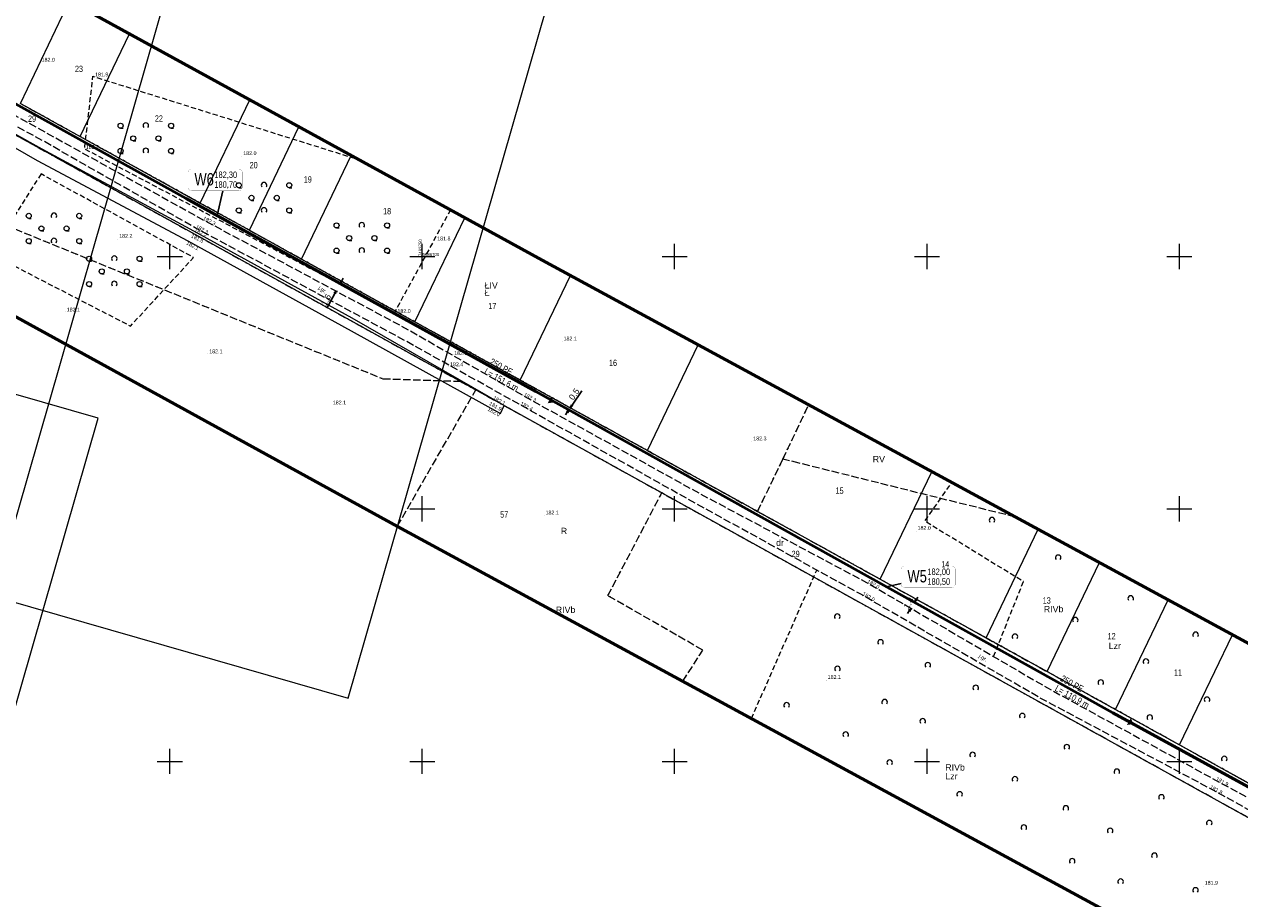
# Model space of a CAD drawing. Header units: metres. Extents: x 7482748 to 7484637, y 5684406 to 5687014.
# Tile 165 of 180: x 7483671 to 7483912, y 5686573 to 5686746. Entities that reach past the tile are written whole.
import ezdxf
from ezdxf.enums import TextEntityAlignment as Align
from ezdxf.lldxf.tags import DXFTag

# ---------------------------------------------------------------- set-up
doc = ezdxf.new("R2010")
doc.units = ezdxf.units.M
doc.header["$MEASUREMENT"] = 0
for name, pattern in [('1', [1.5, 1, -0.5]), ('KTJZ01_500', [2, 1.5, -0.5]), ('l217_500', [2, 1.5, -0.5]), ('l218_500', [1, 0.5, -0.5]), ('PTTL_500', [1.5, 1, -0.5])]:
    doc.linetypes.add(name, pattern=pattern)
for name, color, linetype, lineweight in [('.domiar', 250, 'Continuous', 9), ('.ks tłoczny', 104, 'Continuous', 50), ('_Dzialki', 7, 'Continuous', 0), ('_Dzialki_opis', 7, 'Continuous', 0), ('_Kontury', 7, 'Continuous', 0), ('_Kontury_opis', 7, 'Continuous', 0), ('_Podzial_sekcyjny_krzyze', 7, '1', 13), ('_Uzytki', 7, 'Continuous', 0), ('_Uzytki_opis', 7, 'Continuous', 0), ('_Zakres2', 7, 'Continuous', 0), ('PTTL02_P', 7, 'Continuous', 13), ('PTTL04_P', 7, 'Continuous', 13), ('RTPW01_P', 7, 'Continuous', 0)]:
    doc.layers.add(name, color=color, linetype=linetype, lineweight=lineweight)
doc.layers.add('_ramki_nieplotowane', color=7, linetype='Continuous', lineweight=0, plot=False)
doc.layers.add('IS_kanalizacja_sanitarna', color=7, linetype='SOLID', true_color=0x000000)
doc.layers.add('IS_Opisy_działek_Net', color=7, linetype='SOLID', true_color=0x000000)
doc.layers.add('IS_Węzeł_sieci_kanalizacyjnej_-_opisy', color=7, linetype='Continuous')
for name, color, linetype, lineweight, transparency in [('KTJZ01_O', 7, 'KTJZ01_500', 13, 0.5), ('KTJZ01_T', 7, 'Continuous', 13, 0.25), ('PTRW02_O', 7, 'Continuous', 13, 0.5), ('PTTL02_O', 7, 'PTTL_500', 13, 0.5), ('PTTL04_O', 7, 'PTTL_500', 13, 0.5), ('RTPW01_G', 7, 'Continuous', 13, 0.25)]:
    doc.layers.add(name, color=color, linetype=linetype, lineweight=lineweight, transparency=transparency)
doc.styles.get("Standard").update_dxf_attribs({"font": 'simplex.shx', "width": 0.75})
doc.styles.add('STYL_ARIAL', font='simplex.shx', dxfattribs={"width": 0.75, "oblique": 0.1})
doc.styles.add('Style-Arial', font='arial.ttf')
tags = doc.linetypes.add('SOLID', pattern=[10, 10, 0]).pattern_tags.tags
tags[6:7] = [DXFTag(74, 4), DXFTag(75, 0), DXFTag(340, '0'), DXFTag(46, 0.0), DXFTag(50, 0.0), DXFTag(44, 0.0), DXFTag(45, 0.0)]
tags[4:5] = [DXFTag(74, 4), DXFTag(75, 0), DXFTag(340, '0'), DXFTag(46, 0.0), DXFTag(50, 0.0), DXFTag(44, 0.0), DXFTag(45, 0.0)]
doc.dimstyles.get("Standard").update_dxf_attribs({"dimtxt": 0.18, "dimasz": 0.18, "dimexe": 0.18, "dimexo": 0.0625, "dimgap": 0.09, "dimtad": 0, "dimtih": 1, "dimtoh": 1, "dimdec": 4, "dimzin": 0, "dimdsep": 46, "dimtxsty": 'Standard', "dimcen": 0.09, "dimadec": 0, "dimazin": 0, "dimtfac": 1, "dimtdec": 4, "dimtofl": 0, "dimtmove": 0, "dimatfit": 3, "dimfxl": 0, "dimtolj": 1, "dimtzin": 0, "dimarcsym": 0})

# ---------------------------------------------------------------- blocks, each defined once
blk = doc.blocks.new('RTPW01')
at = {"layer": 'RTPW01_P', "linetype": 'Continuous', "lineweight": 0}
h = blk.add_hatch(color=256, dxfattribs=at)
edge = h.paths.add_edge_path()
edge.add_arc((0, 0), 0.045, 0, 360)
blk = doc.blocks.new('RTPW01_2')
at = {"layer": 'RTPW01_P', "linetype": 'Continuous', "lineweight": 0}
h = blk.add_hatch(color=256, dxfattribs=at)
edge = h.paths.add_edge_path()
edge.add_arc((0, 0), 0.045, 0, 360)
blk = doc.blocks.new('PTTL04_1')
at = {"layer": 'PTTL04_P', "linetype": 'Continuous', "lineweight": 13}
for p, q in [((-5, 2), (-4.5, 2)), ((5, 2), (5.5, 2)), ((-2.5, -0.5), (-2, -0.5)), ((2.5, -0.5), (3, -0.5)), ((-5, -3), (-4.5, -3)), ((5, -3), (5.5, -3))]:
    blk.add_line(p, q, dxfattribs=at)
for centre in [(-5, 2.5), (5, 2.5), (-2.5, 0), (2.5, 0), (-5, -2.5), (5, -2.5)]:
    blk.add_circle(centre, 0.5, dxfattribs=at)
for centre in [(0, 2.5), (0, -2.5)]:
    blk.add_arc(centre, 0.55, 320.48, 219.52, dxfattribs=at)
blk = doc.blocks.new('PTTL02')
at = {"layer": 'PTTL02_P', "linetype": 'Continuous', "lineweight": 13}
blk.add_arc((0, 0), 0.55, 320.48, 219.52, dxfattribs=at)
blk = doc.blocks.new('TerminatorOpen_0.5')
at = {"color": 0, "linetype": 'ByBlock', "lineweight": -2}
for q in [(-1, 0.25), (-1, 0), (-1, -0.25)]:
    blk.add_line((0, 0), q, dxfattribs=at)
blk = doc.blocks.new('*D824')
at = {"layer": '.domiar', "color": 0, "linetype": 'Continuous', "lineweight": -2, "transparency": 16777216}
for p, q in [((7483733.94, 5686694.52), (7483734.02, 5686694.47)), ((7483734.05, 5686695.15), (7483734.34, 5686695.69)), ((7483732.66, 5686692.64), (7483731.07, 5686689.77)), ((7483733.14, 5686693.08), (7483733.22, 5686693.03))]:
    blk.add_line(p, q, dxfattribs=at)
at = {"layer": 'Defpoints', "color": 0, "linetype": 'Continuous', "transparency": 16777216}
for p in [(7483733.67, 5686694.66), (7483732.87, 5686693.22), (7483732.95, 5686693.18)]:
    blk.add_point(p, dxfattribs=at)
at = {"layer": '.domiar', "color": 0, "linetype": 'Continuous', "lineweight": -2, "transparency": 16777216, "xscale": 0.61, "yscale": 0.61, "zscale": 0.61}
for p, rotation in [((7483733.75, 5686694.62), 241.0329576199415), ((7483732.95, 5686693.18), 61.03295761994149)]:
    blk.add_blockref('TerminatorOpen_0.5', p, dxfattribs=dict(at, rotation=rotation))
at = {"layer": '.domiar', "color": 0, "linetype": 'Continuous', "transparency": 16777216, "insert": (7483730.92, 5686691.38), "char_height": 1.2, "attachment_point": 5, "rotation": 61.033, "style": 'Style-Arial'}
blk.add_mtext('\\A1;1.6', dxfattribs=at)
blk = doc.blocks.new('*D825')
at = {"layer": '.domiar', "color": 0, "linetype": 'Continuous', "lineweight": -2, "transparency": 16777216}
for p, q in [((7483779.7, 5686670.55), (7483781.63, 5686673.35)), ((7483779.17, 5686670.17), (7483779.11, 5686670.21)), ((7483778.73, 5686669.12), (7483778.38, 5686668.62)), ((7483778.88, 5686669.76), (7483778.83, 5686669.8))]:
    blk.add_line(p, q, dxfattribs=at)
at = {"layer": 'Defpoints', "color": 0, "linetype": 'Continuous', "transparency": 16777216}
for p in [(7483779.36, 5686670.04), (7483779.13, 5686669.59), (7483779.42, 5686670.01)]:
    blk.add_point(p, dxfattribs=at)
at = {"layer": '.domiar', "color": 0, "linetype": 'Continuous', "lineweight": -2, "transparency": 16777216, "xscale": 0.61, "yscale": 0.61, "zscale": 0.61}
for p, rotation in [((7483779.36, 5686670.04), 235.5195227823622), ((7483779.07, 5686669.63), 55.5195227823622)]:
    blk.add_blockref('TerminatorOpen_0.5', p, dxfattribs=dict(at, rotation=rotation))
at = {"layer": '.domiar', "color": 0, "linetype": 'Continuous', "transparency": 16777216, "insert": (7483780.09, 5686672.72), "char_height": 1.2, "attachment_point": 5, "rotation": 55.5195, "style": 'Style-Arial'}
blk.add_mtext('\\A1;0.5', dxfattribs=at)
blk = doc.blocks.new('*D827')
at = {"layer": '.domiar', "color": 0, "linetype": 'Continuous', "lineweight": -2, "transparency": 16777216}
for p, q in [((7483847.86, 5686632.01), (7483848.19, 5686632.52)), ((7483846.45, 5686629.79), (7483846.12, 5686629.27)), ((7483846.89, 5686630.23), (7483847.03, 5686630.14)), ((7483847.64, 5686631.42), (7483847.79, 5686631.33))]:
    blk.add_line(p, q, dxfattribs=at)
at = {"layer": 'Defpoints', "color": 0, "linetype": 'Continuous', "transparency": 16777216}
for p in [(7483847.39, 5686631.58), (7483846.63, 5686630.39), (7483846.78, 5686630.3)]:
    blk.add_point(p, dxfattribs=at)
at = {"layer": '.domiar', "color": 0, "linetype": 'Continuous', "lineweight": -2, "transparency": 16777216, "xscale": 0.61, "yscale": 0.61, "zscale": 0.61}
for p, rotation in [((7483847.53, 5686631.49), 237.5240870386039), ((7483846.78, 5686630.3), 57.52408703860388)]:
    blk.add_blockref('TerminatorOpen_0.5', p, dxfattribs=dict(at, rotation=rotation))
at = {"layer": '.domiar', "color": 0, "linetype": 'Continuous', "transparency": 16777216, "insert": (7483846.39, 5686631.38), "char_height": 1.2, "attachment_point": 5, "rotation": 57.5241, "style": 'Style-Arial'}
blk.add_mtext('\\A1;1.4', dxfattribs=at)

msp = doc.modelspace()

# ---------------------------------------------------------------- hatches: boundary and pattern name
at = {"layer": 'IS_kanalizacja_sanitarna', "linetype": 'Continuous', "ltscale": 0.01}
for points in [[(7483776.09099, 5686671.10019), (7483775.58006, 5686672.241), (7483774.85275, 5686670.92913)], [(7483890.88445, 5686607.38978), (7483890.37474, 5686608.53114), (7483889.64602, 5686607.22004)]]:
    msp.add_hatch(color=256, dxfattribs=at).paths.add_polyline_path(points)

# ---------------------------------------------------------------- linework, layer by layer
at = {"layer": '.ks tłoczny', "linetype": 'Continuous'}
msp.add_lwpolyline([(7484177.61736, 5686412.87505), (7484177.61736, 5686412.87505), (7484149.6997, 5686431.50529), (7484089.48226, 5686472.6878), (7484016.53759, 5686522.56878), (7484005.44861, 5686535.54326), (7483945.92474, 5686576.35802), (7483932.70708, 5686584.53845), (7483886.83163, 5686609.61378), (7483772.50389, 5686673.23231), (7483703.22194, 5686711.48614), (7483625.18211, 5686754.78633), (7483625.18211, 5686754.78633), (7483625.18211, 5686754.78633)], dxfattribs=at)
at = {"layer": '_Dzialki', "color": 96, "linetype": 'Continuous', "true_color": 0x008000, "flags": 128}
for points in [[(7483932.06, 5686578.65), (7483622.8, 5686749.81)], [(7483670.37, 5686730.27), (7483680.13, 5686750.6)], [(7483682.23, 5686723.72), (7483692, 5686744.09)], [(7483670.37, 5686730.27), (7483682.23, 5686723.72)], [(7483706.02, 5686710.56), (7483715.84, 5686731.02)], [(7483715.73, 5686705.19), (7483725.56, 5686725.68)], [(7483682.23, 5686723.72), (7483706.02, 5686710.56)], [(7483726.05, 5686699.48), (7483735.91, 5686720.01)], [(7483706.02, 5686710.56), (7483715.73, 5686705.19)], [(7483748.53, 5686687.04), (7483758.43, 5686707.65)], [(7483715.73, 5686705.19), (7483726.05, 5686699.48)], [(7483726.05, 5686699.48), (7483748.53, 5686687.04)], [(7483769.4, 5686675.51), (7483779.34, 5686696.22)], [(7483748.53, 5686687.04), (7483769.4, 5686675.51)], [(7483794.59, 5686661.57), (7483804.64, 5686682.49)], [(7483769.4, 5686675.51), (7483794.59, 5686661.57)], [(7483794.59, 5686661.57), (7483840.74, 5686636.05)], [(7483840.74, 5686636.05), (7483850.97, 5686657.36)], [(7483861.69, 5686624.47), (7483872.01, 5686645.95)], [(7483873.8, 5686617.77), (7483884.17, 5686639.35)], [(7483840.74, 5686636.05), (7483861.69, 5686624.47)], [(7483887.36, 5686610.27), (7483897.78, 5686631.96)], [(7483861.69, 5686624.47), (7483873.8, 5686617.77)], [(7483900.05, 5686603.25), (7483910.52, 5686625.05)], [(7483873.8, 5686617.77), (7483887.36, 5686610.27)], [(7483887.36, 5686610.27), (7483900.05, 5686603.25)], [(7483900.05, 5686603.25), (7483918.46, 5686593.07)]]:
    msp.add_lwpolyline(points, dxfattribs=at)
at = {"layer": '_Kontury', "color": 96, "linetype": 'l217_500', "true_color": 0x008000, "flags": 128}
for points in [[(7483670.37, 5686730.27), (7483682.23, 5686723.72)], [(7483757.48, 5686675.27), (7483664.8, 5686726.56)], [(7483682.23, 5686723.72), (7483706.02, 5686710.56)], [(7483656.29, 5686710.71), (7483742.18, 5686675.77)], [(7483706.02, 5686710.56), (7483715.73, 5686705.19)], [(7483715.73, 5686705.19), (7483726.05, 5686699.48)], [(7483726.05, 5686699.48), (7483748.53, 5686687.04)], [(7483748.53, 5686687.04), (7483769.4, 5686675.51)], [(7483742.18, 5686675.77), (7483757.48, 5686675.27)], [(7483760.59, 5686673.55), (7483757.48, 5686675.27)], [(7483769.4, 5686675.51), (7483794.59, 5686661.57)], [(7483745.05, 5686646.55), (7483760.59, 5686673.55)], [(7483797.44, 5686653.15), (7483760.59, 5686673.55)], [(7483821.45, 5686659.86), (7483826.56, 5686670.6)], [(7483794.59, 5686661.57), (7483816.43, 5686649.49)], [(7483816.43, 5686649.49), (7483821.45, 5686659.86)], [(7483824.68, 5686659.06), (7483821.45, 5686659.86)], [(7483867.54, 5686648.37), (7483824.68, 5686659.06)], [(7483786.78, 5686632.82), (7483797.44, 5686653.15)], [(7483922.21, 5686584.1), (7483797.44, 5686653.15)], [(7483816.43, 5686649.49), (7483840.74, 5686636.05)], [(7483840.74, 5686636.05), (7483861.69, 5686624.47)], [(7483805.55, 5686622.03), (7483786.78, 5686632.82)], [(7483861.69, 5686624.47), (7483873.8, 5686617.77)], [(7483801.64, 5686615.85), (7483805.55, 5686622.03)], [(7483873.8, 5686617.77), (7483887.36, 5686610.27)], [(7483887.36, 5686610.27), (7483900.05, 5686603.25)], [(7483900.05, 5686603.25), (7483918.46, 5686593.07)]]:
    msp.add_lwpolyline(points, dxfattribs=at)
at = {"layer": '_Podzial_sekcyjny_krzyze', "linetype": 'Continuous'}
for p, q in [((7483700, 5686697.5), (7483700, 5686702.5)), ((7483750, 5686697.5), (7483750, 5686702.5)), ((7483800, 5686697.5), (7483800, 5686702.5)), ((7483850, 5686697.5), (7483850, 5686702.5)), ((7483900, 5686697.5), (7483900, 5686702.5)), ((7483697.5, 5686700), (7483702.5, 5686700)), ((7483747.5, 5686700), (7483752.5, 5686700)), ((7483797.5, 5686700), (7483802.5, 5686700)), ((7483847.5, 5686700), (7483852.5, 5686700)), ((7483897.5, 5686700), (7483902.5, 5686700)), ((7483750, 5686647.5), (7483750, 5686652.5)), ((7483800, 5686647.5), (7483800, 5686652.5)), ((7483850, 5686647.5), (7483850, 5686652.5)), ((7483900, 5686647.5), (7483900, 5686652.5)), ((7483747.5, 5686650), (7483752.5, 5686650)), ((7483797.5, 5686650), (7483802.5, 5686650)), ((7483847.5, 5686650), (7483852.5, 5686650)), ((7483897.5, 5686650), (7483902.5, 5686650)), ((7483700, 5686597.5), (7483700, 5686602.5)), ((7483750, 5686597.5), (7483750, 5686602.5)), ((7483800, 5686597.5), (7483800, 5686602.5)), ((7483850, 5686597.5), (7483850, 5686602.5)), ((7483900, 5686597.5), (7483900, 5686602.5)), ((7483697.5, 5686600), (7483702.5, 5686600)), ((7483747.5, 5686600), (7483752.5, 5686600)), ((7483797.5, 5686600), (7483802.5, 5686600)), ((7483847.5, 5686600), (7483852.5, 5686600)), ((7483897.5, 5686600), (7483902.5, 5686600))]:
    msp.add_line(p, q, dxfattribs=at)
at = {"layer": '_ramki_nieplotowane', "color": 3, "linetype": 'Continuous', "lineweight": 0, "flags": 128}
for points in [[(7483413.23, 5687014.08), (7483331.2, 5686728.62), (7483735.34, 5686612.49), (7483817.37, 5686897.94), (7483413.23, 5687014.08)], [(7483724.51, 5686839.85), (7483642.48, 5686554.39), (7484046.62, 5686438.25), (7484128.65, 5686723.71), (7483724.51, 5686839.85)], [(7483284.2, 5686345.82), (7483569.66, 5686263.79), (7483685.79, 5686667.94), (7483400.34, 5686749.97), (7483284.2, 5686345.82)]]:
    msp.add_lwpolyline(points, close=True, dxfattribs=at)
at = {"layer": '_Uzytki', "color": 96, "linetype": 'l218_500', "true_color": 0x008000, "flags": 128}
for points in [[(7483682.23, 5686723.72), (7483670.37, 5686730.27)], [(7483757.48, 5686675.27), (7483664.8, 5686726.56)], [(7483706.02, 5686710.56), (7483682.23, 5686723.72)], [(7483656.29, 5686710.71), (7483742.18, 5686675.77)], [(7483715.73, 5686705.19), (7483706.02, 5686710.56)], [(7483726.05, 5686699.48), (7483715.73, 5686705.19)], [(7483748.53, 5686687.04), (7483726.05, 5686699.48)], [(7483769.4, 5686675.51), (7483748.53, 5686687.04)], [(7483742.18, 5686675.77), (7483757.48, 5686675.27)], [(7483757.48, 5686675.27), (7483760.59, 5686673.55)], [(7483794.59, 5686661.57), (7483769.4, 5686675.51)], [(7483797.44, 5686653.15), (7483760.59, 5686673.55)], [(7483821.45, 5686659.86), (7483826.56, 5686670.6)], [(7483816.43, 5686649.49), (7483794.59, 5686661.57)], [(7483816.43, 5686649.49), (7483821.45, 5686659.86)], [(7483786.78, 5686632.82), (7483797.44, 5686653.15)], [(7483922.21, 5686584.1), (7483797.44, 5686653.15)], [(7483840.74, 5686636.05), (7483816.43, 5686649.49)], [(7483861.69, 5686624.47), (7483840.74, 5686636.05)], [(7483805.55, 5686622.03), (7483786.78, 5686632.82)], [(7483873.8, 5686617.77), (7483861.69, 5686624.47)], [(7483801.64, 5686615.85), (7483805.55, 5686622.03)], [(7483887.36, 5686610.27), (7483873.8, 5686617.77)], [(7483900.05, 5686603.25), (7483887.36, 5686610.27)], [(7483918.46, 5686593.07), (7483900.05, 5686603.25)]]:
    msp.add_lwpolyline(points, dxfattribs=at)
at = {"layer": '_Zakres2', "color": 250, "linetype": 'Continuous', "lineweight": 53, "flags": 128}
for points in [[(7483636.39, 5686774.59), (7483773.73, 5686699.26), (7483945.73, 5686605.95)], [(7483915.91, 5686553.86), (7483745.11, 5686646.52), (7483637.42, 5686705.59), (7483616.75, 5686659.2), (7483605.81, 5686633.42), (7483585.13, 5686572.13)]]:
    msp.add_lwpolyline(points, dxfattribs=at)
at = {"layer": 'IS_kanalizacja_sanitarna', "linetype": 'Continuous', "ltscale": 0.01, "const_width": 0.02}
for points in [[(7483776.09099, 5686671.10019), (7483775.58006, 5686672.241), (7483774.85275, 5686670.92913), (7483776.09099, 5686671.10019)], [(7483890.88445, 5686607.38978), (7483890.37474, 5686608.53114), (7483889.64602, 5686607.22004), (7483890.88445, 5686607.38978)]]:
    msp.add_lwpolyline(points, dxfattribs=at)
at = {"layer": 'IS_Węzeł_sieci_kanalizacyjnej_-_opisy', "color": 18, "linetype": 'SOLID', "ltscale": 0.01, "true_color": 0x000000, "const_width": 0.03}
for points in [[(7483704.30063, 5686712.99343), (7483713.60063, 5686712.99343, 0.414214), (7483714.32063, 5686713.71343), (7483714.32063, 5686716.59343, 0.414214), (7483713.60063, 5686717.31343), (7483704.30063, 5686717.31343, 0.414214), (7483703.58063, 5686716.59343), (7483703.58063, 5686713.71343, 0.414214), (7483704.30063, 5686712.99343)], [(7483845.56908, 5686634.37606), (7483854.86908, 5686634.37606, 0.414214), (7483855.58908, 5686635.09606), (7483855.58908, 5686637.97606, 0.414214), (7483854.86908, 5686638.69606), (7483845.56908, 5686638.69606, 0.414214), (7483844.84908, 5686637.97606), (7483844.84908, 5686635.09606, 0.414214), (7483845.56908, 5686634.37606)]]:
    msp.add_lwpolyline(points, format="xyb", dxfattribs=at)
at = {"layer": 'IS_Węzeł_sieci_kanalizacyjnej_-_opisy', "color": 18, "linetype": 'SOLID', "ltscale": 0.01, "true_color": 0x000000}
for points in [[(7483710.45025, 5686712.99343), (7483709.34871, 5686708.1024)], [(7483844.86131, 5686635.22821), (7483841.95868, 5686634.58286)]]:
    msp.add_lwpolyline(points, dxfattribs=at)
at = {"layer": 'KTJZ01_O', "linetype": 'KTJZ01_500', "lineweight": 13, "flags": 128}
msp.add_lwpolyline([(7484293.32, 5686415.13), (7484282.94, 5686412.92), (7484251.98, 5686413.87), (7484233.37, 5686413.11), (7484208.83, 5686416.09), (7484188.29, 5686413.86), (7484180.74, 5686414.39), (7484177.61, 5686415.21), (7484170.5, 5686419.14), (7484102.67, 5686466.31), (7484052.19, 5686500.52), (7484010.4, 5686528.07), (7483996.96, 5686535.47), (7483965.12, 5686558.3), (7483939.23, 5686575.81), (7483935.24, 5686574.24), (7483933.58, 5686575.42), (7483933.92, 5686577.83), (7483930.69, 5686581.1), (7483905.97, 5686594.68), (7483872.45, 5686612.53), (7483837.12, 5686632.95), (7483804.24, 5686651.03), (7483769.34, 5686670.63), (7483746.36, 5686683.43), (7483705.03, 5686705.65), (7483675.07, 5686722.76), (7483644.31, 5686739.48), (7483624.95, 5686750.99), (7483618.11, 5686752.89), (7483619.06, 5686755.8), (7483626.09, 5686752.7), (7483645.27, 5686741.28), (7483676.2, 5686724.1), (7483706.47, 5686707.31), (7483747.68, 5686685.23), (7483770.03, 5686672.41), (7483805.16, 5686652.94), (7483838.04, 5686635.42), (7483873.9, 5686614.53), (7483907.16, 5686596.29), (7483931.44, 5686583.18), (7483936.07, 5686581.56), (7483938.61, 5686583.12), (7483940.72, 5686582.17), (7483940.57, 5686577.93), (7483965.93, 5686560.36), (7483997.91, 5686537.24), (7484011.46, 5686529.98), (7484053.41, 5686501.93), (7484103.3, 5686468.23), (7484171.44, 5686420.94), (7484178.31, 5686417.52), (7484181.11, 5686417.07), (7484188.43, 5686416.77), (7484208.51, 5686418.57), (7484233.62, 5686415.25), (7484251.78, 5686415.94), (7484282.86, 5686415.37), (7484292.4, 5686417.14)], dxfattribs=at)
at = {"layer": 'PTRW02_O', "linetype": 'Continuous', "lineweight": 13, "flags": 128}
msp.add_lwpolyline([(7483766.2, 5686670.47), (7483736.13, 5686687.75), (7483704.74, 5686704.98), (7483674.7, 5686721.23), (7483643.18, 5686738.72), (7483621.92, 5686750.61), (7483620.74, 5686751.67), (7483619.09, 5686752.21), (7483616.75, 5686744.48), (7483612.4, 5686731.52), (7483613.86, 5686730.96), (7483618.59, 5686744.4), (7483619.65, 5686748.46), (7483620.81, 5686748.97), (7483642.31, 5686737.03), (7483673.7, 5686718.98), (7483703.53, 5686703.1), (7483735.88, 5686685.28), (7483765.51, 5686668.9), (7483766.2, 5686670.47)], close=True, dxfattribs=at)
at = {"layer": 'PTTL02_O', "linetype": 'PTTL_500', "lineweight": 13, "flags": 128}
for points in [[(7483863.19, 5686620.77), (7483869.1, 5686635.59), (7483849.56, 5686647.57), (7483854.91, 5686655.22)], [(7483815.22, 5686608.49), (7483828.15, 5686637.88)]]:
    msp.add_lwpolyline(points, dxfattribs=at)
at = {"layer": 'PTTL04_O', "linetype": 'PTTL_500', "lineweight": 13, "flags": 128}
msp.add_lwpolyline([(7483755.58, 5686709.21), (7483744.44, 5686688.79), (7483683.08, 5686721.28), (7483684.75, 5686735.66), (7483737.45, 5686719.16)], dxfattribs=at)
msp.add_lwpolyline([(7483674.46, 5686716.33), (7483664.45, 5686700.54), (7483692.18, 5686686.21), (7483704.68, 5686699.77), (7483674.46, 5686716.33)], close=True, dxfattribs=at)

# ---------------------------------------------------------------- block references
at = {"layer": 'PTTL02_P', "linetype": 'Continuous', "lineweight": 13}
for p in [(7483862.88, 5686647.75), (7483875.99, 5686640.31), (7483890.36, 5686632.24), (7483832.22, 5686628.66), (7483879.39, 5686627.95), (7483867.42, 5686624.67), (7483903.22, 5686625.05), (7483840.79, 5686623.54), (7483850.16, 5686619), (7483893.38, 5686619.75), (7483832.26, 5686618.28), (7483859.66, 5686614.53), (7483884.43, 5686615.59), (7483841.59, 5686611.72), (7483905.48, 5686612.19), (7483822.18, 5686611.09), (7483849.15, 5686607.94), (7483868.87, 5686608.96), (7483894.14, 5686608.66), (7483833.9, 5686605.29), (7483877.7, 5686602.78), (7483842.6, 5686599.74), (7483859.03, 5686601.27), (7483908.89, 5686600.46), (7483887.62, 5686597.92), (7483867.42, 5686596.43), (7483856.46, 5686593.44), (7483896.45, 5686592.85), (7483877.51, 5686590.66), (7483905.93, 5686587.77), (7483869.19, 5686586.88), (7483886.29, 5686586.2), (7483895.06, 5686581.28), (7483878.77, 5686580.2), (7483888.36, 5686576.16), (7483903.2, 5686574.43)]:
    msp.add_blockref('PTTL02', p, dxfattribs=at)
at = {"layer": 'PTTL04_P', "linetype": 'Continuous', "lineweight": 13}
for p in [(7483695.22, 5686723.38), (7483718.65, 5686711.6), (7483677.02, 5686705.53), (7483738.01, 5686703.64), (7483688.98, 5686697.03)]:
    msp.add_blockref('PTTL04_1', p, dxfattribs=at)
at = {"layer": 'RTPW01_P', "linetype": 'Continuous', "lineweight": 0}
for name, p in [('RTPW01_2', (7483674.16, 5686738.47)), ('RTPW01_2', (7483684.75, 5686735.66)), ('RTPW01_2', (7483683.08, 5686721.28)), ('RTPW01', (7483714.23, 5686719.77)), ('RTPW01', (7483706.47, 5686707.31)), ('RTPW01', (7483704.27, 5686704.16)), ('RTPW01', (7483704.74, 5686704.98)), ('RTPW01', (7483705.03, 5686705.65)), ('RTPW01', (7483689.65, 5686703.39)), ('RTPW01', (7483703.53, 5686703.1)), ('RTPW01_2', (7483752.28, 5686703.17)), ('RTPW01_2', (7483679.23, 5686689.09)), ('RTPW01_2', (7483744.44, 5686688.79)), ('RTPW01', (7483777.69, 5686683.06)), ('RTPW01_2', (7483707.5, 5686680.82)), ('RTPW01_2', (7483756.16, 5686680.48)), ('RTPW01_2', (7483755.25, 5686678.26)), ('RTPW01', (7483770.03, 5686672.41)), ('RTPW01', (7483766.2, 5686670.47)), ('RTPW01', (7483769.34, 5686670.63)), ('RTPW01', (7483765.51, 5686668.9)), ('RTPW01', (7483765.64, 5686669.68)), ('RTPW01', (7483815.28, 5686663.27)), ('RTPW01', (7483774.12, 5686648.6)), ('RTPW01', (7483847.83, 5686645.58)), ('RTPW01', (7483838.04, 5686635.42)), ('RTPW01', (7483837.12, 5686632.95)), ('RTPW01', (7483830.02, 5686616.04)), ('RTPW01', (7483907.16, 5686596.29)), ('RTPW01', (7483905.97, 5686594.68)), ('RTPW01', (7483904.72, 5686575.28))]:
    msp.add_blockref(name, p, dxfattribs=at)

# ---------------------------------------------------------------- texts
at = {"layer": '_Dzialki_opis', "color": 96, "true_color": 0x008000, "char_height": 1.25, "attachment_point": 7, "line_spacing_factor": 0.6, "style": 'STYL_ARIAL'}
for s, insert in [('\\fArial|b0|i0|c238238|p39;23', (7483681.18, 5686736.5)), ('\\fArial|b0|i0|c238238|p39;29', (7483671.88, 5686726.63)), ('\\fArial|b0|i0|c238238|p39;22', (7483697.02, 5686726.68)), ('\\fArial|b0|i0|c238238|p39;20', (7483715.79, 5686717.44)), ('\\fArial|b0|i0|c238238|p39;19', (7483726.51, 5686714.59)), ('\\fArial|b0|i0|c238238|p39;18', (7483742.23, 5686708.32)), ('\\fArial|b0|i0|c238238|p39;17', (7483763.08, 5686689.55)), ('\\fArial|b0|i0|c238238|p39;16', (7483786.99, 5686678.28)), ('\\fArial|b0|i0|c238238|p39;15', (7483831.88, 5686652.97)), ('\\fArial|b0|i0|c238238|p39;57', (7483765.43, 5686648.24)), ('\\fArial|b0|i0|c238238|p39;29', (7483823.17, 5686640.44)), ('\\fArial|b0|i0|c238238|p39;14', (7483852.83, 5686638.42)), ('\\fArial|b0|i0|c238238|p39;13', (7483872.92, 5686631.22)), ('\\fArial|b0|i0|c238238|p39;12', (7483885.78, 5686624.17)), ('\\fArial|b0|i0|c238238|p39;11', (7483898.93, 5686616.97))]:
    msp.add_mtext(s, dxfattribs=dict(at, insert=insert))
at = {"layer": '_Kontury_opis', "color": 96, "linetype": 'Continuous', "lineweight": 13, "true_color": 0x008000, "style": 'Style-Arial'}
for s, p in [('ŁIV', (7483762.34, 5686693.64)), ('RV', (7483839.25, 5686659.22)), ('RIVb', (7483776.45, 5686629.39)), ('RIVb', (7483873.14, 5686629.53)), ('RIVb', (7483853.62, 5686598.18))]:
    msp.add_text(s, height=1.25, dxfattribs=at).set_placement(p)
at = {"layer": '_Podzial_sekcyjny_krzyze', "color": 7, "linetype": 'Continuous', "lineweight": 30, "style": 'Style-Arial'}
msp.add_text('7483750', height=0.61, rotation=90, dxfattribs=at).set_placement((7483749.91, 5686700.06))
msp.add_text('5686700', height=0.61, dxfattribs=at).set_placement((7483750.04, 5686700.08))
at = {"layer": '_Uzytki_opis', "color": 96, "linetype": 'Continuous', "lineweight": 13, "true_color": 0x008000, "style": 'Style-Arial'}
for s, p in [('Ł', (7483762.34, 5686692.15)), ('R', (7483777.45, 5686645)), ('dr', (7483820.1, 5686642.67)), ('Lzr', (7483885.99, 5686622.24)), ('Lzr', (7483853.62, 5686596.43))]:
    msp.add_text(s, height=1.25, dxfattribs=at).set_placement(p)
at = {"layer": 'IS_Opisy_działek_Net', "linetype": 'Continuous', "ltscale": 0.01, "char_height": 1.2888}
for s, insert, attachment_point, rotation in [('{\\fArial|b0|i0|c238|p34;250 PE}', (7483763.19838, 5686678.75352), 7, 331), ('\\fArial|b0|i0;L= 151,6 m', (7483762.73762, 5686677.92228), 1, 331), ('\\fArial|b0|i0;', (7483771.03466, 5686674.40905), 7, 331), ('\\fArial|b0|i0;', (7483771.03466, 5686674.40905), 7, 331), ('\\fArial|b0|i0;', (7483771.13363, 5686673.26749), 1, 331), ('\\fArial|b0|i0;', (7483771.13363, 5686673.26749), 1, 331), ('{\\fArial|b0|i0|c238|p34;250 PE}', (7483876.29146, 5686616.00652), 7, 330.9), ('\\fArial|b0|i0;L= 110,9 m', (7483875.82924, 5686615.17609), 1, 330.9), ('\\fArial|b0|i0;', (7483884.12308, 5686611.65368), 7, 330.9), ('\\fArial|b0|i0;', (7483884.12308, 5686611.65368), 7, 330.9), ('\\fArial|b0|i0;', (7483884.22901, 5686610.50747), 1, 330.9), ('\\fArial|b0|i0;', (7483884.22901, 5686610.50747), 1, 330.9)]:
    msp.add_mtext(s, dxfattribs=dict(at, insert=insert, attachment_point=attachment_point, rotation=rotation))
at = {"layer": 'IS_Węzeł_sieci_kanalizacyjnej_-_opisy', "color": 18, "linetype": 'SOLID', "ltscale": 0.01, "true_color": 0x000000}
for s, insert, char_height, attachment_point in [('\\fArial|b0|i0;W6', (7483708.70063, 5686714.02183), 2.448, 9), ('\\fArial|b0|i0;182,30', (7483708.80063, 5686715.27703), 1.2888, 7), ('\\fArial|b0|i0;180,70', (7483708.80063, 5686714.86663), 1.2888, 1), ('\\fArial|b0|i0;W5', (7483849.96908, 5686635.40446), 2.448, 9), ('\\fArial|b0|i0;182,00', (7483850.06908, 5686636.65966), 1.2888, 7), ('\\fArial|b0|i0;180,50', (7483850.06908, 5686636.24926), 1.2888, 1)]:
    msp.add_mtext(s, dxfattribs=dict(at, insert=insert, char_height=char_height, attachment_point=attachment_point))
at = {"layer": 'KTJZ01_T', "linetype": 'Continuous', "lineweight": 13, "style": 'Style-Arial'}
for rotation, p in [(327.38, (7483730.25, 5686693.4)), (328.67, (7483861.12, 5686620.52))]:
    msp.add_text('j.gr.', height=0.75, rotation=rotation, dxfattribs=at).set_placement(p, align=Align.MIDDLE_CENTER)
at = {"layer": 'RTPW01_G', "linetype": 'Continuous', "lineweight": 13, "style": 'Style-Arial'}
for s, p in [('182.0', (7483674.58, 5686738.57)), ('181.9', (7483685.17, 5686735.66)), ('182.2', (7483683.32, 5686721.28)), ('182.0', (7483714.53, 5686720.07)), ('182.2', (7483689.95, 5686703.69)), ('181.8', (7483752.96, 5686703.17)), ('182.1', (7483679.55, 5686689.09)), ('182.0', (7483745.07, 5686688.79)), ('182.1', (7483777.99, 5686683.36)), ('182.1', (7483707.79, 5686680.82)), ('182.3', (7483756.32, 5686680.48)), ('182.4', (7483755.5, 5686678.26)), ('182.1', (7483732.28, 5686670.7)), ('182.3', (7483815.58, 5686663.57)), ('182.1', (7483774.42, 5686648.9)), ('182.0', (7483848.13, 5686645.88)), ('182.1', (7483830.32, 5686616.34)), ('181.9', (7483905.02, 5686575.58))]:
    msp.add_text(s, height=0.75, dxfattribs=at).set_placement(p)
for s, rotation, p in [('182.3', 331.76, (7483705.03, 5686705.65)), ('182.3', 331.84, (7483706.47, 5686707.31)), ('182.2', 331.26, (7483704.74, 5686704.98)), ('182.3', 331.03, (7483770.03, 5686672.41)), ('182.4', 330.7, (7483769.34, 5686670.63)), ('182.0', 329.8, (7483838.04, 5686635.42)), ('182.0', 329.99, (7483837.12, 5686632.95)), ('181.9', 331.65, (7483907.16, 5686596.29)), ('181.8', 331.24, (7483905.97, 5686594.68))]:
    msp.add_text(s, height=0.75, rotation=rotation, dxfattribs=at).set_placement(p)
msp.add_text('181.6', height=0.75, rotation=333.35, dxfattribs=at).set_placement((7483704.27, 5686704.16), align=Align.MIDDLE_LEFT)
msp.add_text('182.1', height=0.75, rotation=331.17, dxfattribs=at).set_placement((7483703.53, 5686703.1), align=Align.TOP_LEFT)
msp.add_text('182.0', height=0.75, rotation=331.04, dxfattribs=at).set_placement((7483765.51, 5686668.9), align=Align.TOP_RIGHT)
msp.add_text('181.9', height=0.75, rotation=330.63, dxfattribs=at).set_placement((7483765.64, 5686669.68), align=Align.MIDDLE_RIGHT)
msp.add_text('182.1', height=0.75, rotation=330.09, dxfattribs=at).set_placement((7483766.2, 5686670.47), align=Align.RIGHT)

# ---------------------------------------------------------------- dimensions: what is measured, and where the dimension line sits
at = {"layer": '.domiar', "color": 7, "linetype": 'Continuous'}
for base, p1, p2, angle, picture, middle in [((7483732.9549, 5686693.17708), (7483733.67303, 5686694.6645), (7483732.87434, 5686693.22168), 241.0329576, '*D824', (7483731.71727, 5686690.9413)), ((7483779.3589, 5686670.04434), (7483779.12999, 5686669.58847), (7483779.4161, 5686670.00507), 55.5195228, '*D825', (7483780.84038, 5686672.20147)), ((7483846.77533, 5686630.30266), (7483847.38907, 5686631.58286), (7483846.63222, 5686630.39374), 237.524087, '*D827', (7483847.15375, 5686630.89721))]:
    dim = msp.add_linear_dim(base=base, p1=p1, p2=p2, angle=angle, dimstyle='Standard', override={"dimtxt": 1.2, "dimasz": 0.61, "dimexe": 0.3, "dimexo": 0.3, "dimgap": 0.3, "dimtad": 1, "dimtih": 0, "dimtoh": 0, "dimdec": 1, "dimzin": 11, "dimdsep": 0, "dimtxsty": 'Style-Arial', "dimblk": 'TerminatorOpen_0.5', "dimadec": 4, "dimazin": 3, "dimtdec": 1, "dimatfit": 1, "dimldrblk": 'TerminatorOpen_0.5', "dimfrac": 2, "dimtzin": 11}, dxfattribs=at)
    dim.commit()
    dim.dimension.update_dxf_attribs({"geometry": picture, "text_midpoint": middle, "dimtype": 161})

doc.saveas('drawing.dxf')
